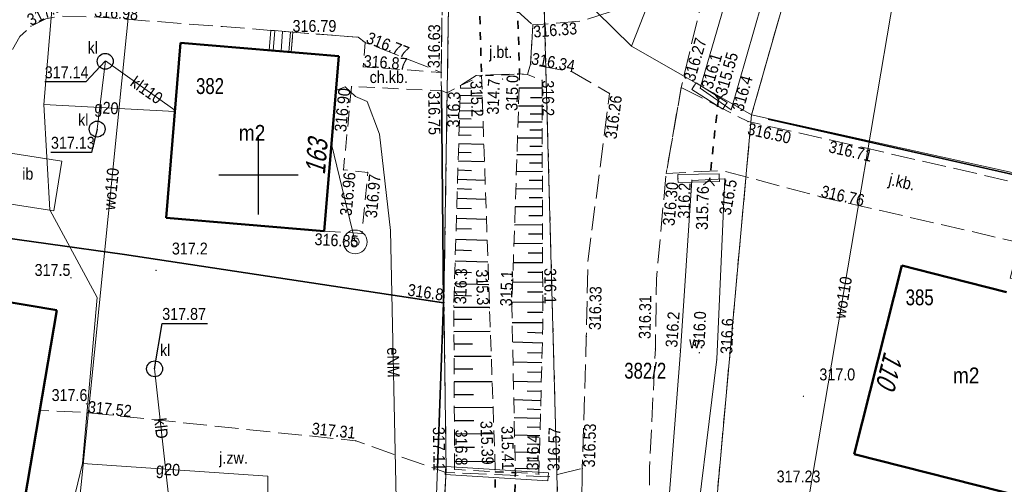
# Model space of a CAD drawing. Header units: metres. Extents: x 7523615 to 7533948, y 5492686 to 5502120.
# Tile 189 of 256: x 7531285 to 7531347, y 5496831 to 5496860. Entities that reach past the tile are written whole.
import ezdxf
from ezdxf.enums import TextEntityAlignment as Align

# ---------------------------------------------------------------- set-up
doc = ezdxf.new("R2010")
doc.units = ezdxf.units.M
for name, pattern in [('0.5_0.5', [1, 0.5, -0.5]), ('1.0_0.5', [1.5, 1, -0.5]), ('1.5_0.5', [2, 1.5, -0.5]), ('219-500', [0]), ('egkk-500', [2, 1.5, -0.5]), ('egug-500', [1, 0.5, -0.5]), ('otkz_500', [1, 0.5, -0.5]), ('otob_500', [0])]:
    doc.linetypes.add(name, pattern=pattern)
doc.layers.get('0').update_dxf_attribs({"color": 2, "lineweight": 5})
doc.styles.get("Standard").update_dxf_attribs({"font": 'Working1250', "width": 0.75})
doc.linetypes.add('902-500', pattern='A,3.75,0,[1,ksztalty.shx,S=0.5,R=0,X=0,Y=0],3.75', length=7.5)
doc.linetypes.add('otdn_500', pattern='A,5,0,[21,ksztalty.shx,S=0.5,R=0,X=-1,Y=0]', length=5)
doc.linetypes.add('otdn_500_short', pattern='A,2.5,0,[21,ksztalty.shx,S=0.5,R=0,X=-1,Y=0],0.5', length=3)

# ---------------------------------------------------------------- blocks, each defined once
blk = doc.blocks.new('203')
at = {"linetype": 'Continuous', "lineweight": 0}
h = blk.add_hatch(color=0, dxfattribs=at)
edge = h.paths.add_edge_path()
edge.add_arc((0, 0), 0.045, 0, 360)
blk = doc.blocks.new('PW01')
at = {"linetype": 'Continuous', "lineweight": 13}
h = blk.add_hatch(color=0, dxfattribs=at)
edge = h.paths.add_edge_path()
edge.add_arc((0, 0), 0.045, 0, 360)
blk = doc.blocks.new('US13')
at = {"color": 0, "linetype": 'Continuous', "lineweight": 13}
for radius in [0.75, 0.25]:
    blk.add_circle((0, 0), radius, dxfattribs=at)
blk = doc.blocks.new('IB05')
at = {"color": 0, "linetype": 'Continuous', "lineweight": 13}
for q in [(0.354, 0.354), (0.354, -0.354)]:
    blk.add_line((0, 0), q, dxfattribs=at)
blk = doc.blocks.new('SUKM')
at = {"color": 0, "linetype": 'Continuous'}
blk.add_circle((0, 0), 0.5, dxfattribs=at)
blk = doc.blocks.new('RAMKA500K')
at = {"color": 0}
for p, q in [((100, 97.5), (100, 102.5)), ((97.5, 100), (102.5, 100))]:
    blk.add_line(p, q, dxfattribs=at)

msp = doc.modelspace()

# ---------------------------------------------------------------- linework, layer by layer
at = {"layer": '000 Inne (niezydentyfikowane)', "color": 7, "linetype": 'CONTINUOUS', "lineweight": 25, "flags": 128}
for points in [[(7531312.72, 5496855.48), (7531313.4, 5496855.46)], [(7531317.86, 5496855.45), (7531316.42, 5496855.45)], [(7531312.69, 5496854.53), (7531313.4, 5496854.51)], [(7531312.7, 5496855.01), (7531314.09, 5496854.97)], [(7531317.86, 5496854.84), (7531317.13, 5496854.84)], [(7531312.67, 5496854.04), (7531314.13, 5496854)], [(7531317.87, 5496854.32), (7531316.38, 5496854.32)], [(7531317.87, 5496853.82), (7531317.12, 5496853.82)], [(7531312.66, 5496853.54), (7531313.4, 5496853.52)], [(7531317.87, 5496853.32), (7531316.35, 5496853.31)], [(7531312.64, 5496853.03), (7531314.16, 5496852.99)], [(7531317.87, 5496852.81), (7531317.1, 5496852.81)], [(7531312.61, 5496851.98), (7531314.2, 5496851.93)], [(7531312.63, 5496852.51), (7531313.4, 5496852.49)], [(7531317.87, 5496852.3), (7531316.31, 5496852.3)], [(7531312.59, 5496851.43), (7531313.4, 5496851.41)], [(7531317.87, 5496851.79), (7531317.09, 5496851.78)], [(7531312.58, 5496850.88), (7531314.24, 5496850.83)], [(7531317.88, 5496851.26), (7531316.28, 5496851.26)], [(7531317.88, 5496850.73), (7531317.07, 5496850.73)], [(7531312.56, 5496850.31), (7531313.41, 5496850.28)], [(7531317.88, 5496850.2), (7531316.24, 5496850.19)], [(7531312.54, 5496849.73), (7531314.27, 5496849.67)], [(7531317.88, 5496849.65), (7531317.05, 5496849.65)], [(7531312.52, 5496849.13), (7531313.41, 5496849.1)], [(7531317.88, 5496849.11), (7531316.21, 5496849.1)], [(7531312.51, 5496848.52), (7531314.32, 5496848.47)], [(7531317.88, 5496848.55), (7531317.04, 5496848.55)], [(7531312.49, 5496847.9), (7531313.41, 5496847.87)], [(7531317.89, 5496847.99), (7531316.17, 5496847.98)], [(7531312.47, 5496847.27), (7531314.36, 5496847.21)], [(7531317.89, 5496847.42), (7531317.02, 5496847.41)], [(7531312.45, 5496846.62), (7531313.41, 5496846.59)], [(7531317.89, 5496846.84), (7531316.13, 5496846.83)], [(7531312.43, 5496845.95), (7531314.4, 5496845.89)], [(7531317.89, 5496846.26), (7531317, 5496846.25)], [(7531312.41, 5496845.28), (7531313.42, 5496845.24)], [(7531317.89, 5496845.67), (7531316.09, 5496845.66)], [(7531312.39, 5496844.58), (7531314.45, 5496844.52)], [(7531317.9, 5496845.07), (7531316.98, 5496845.06)], [(7531312.36, 5496843.87), (7531313.42, 5496843.84)], [(7531317.9, 5496844.46), (7531316.05, 5496844.46)], [(7531317.9, 5496843.85), (7531316.97, 5496843.85)], [(7531317.9, 5496843.23), (7531316.01, 5496843.22)], [(7531312.34, 5496843.15), (7531314.5, 5496843.08)], [(7531312.32, 5496842.41), (7531313.42, 5496842.38)], [(7531317.9, 5496842.6), (7531316.95, 5496842.6)], [(7531312.3, 5496841.66), (7531314.55, 5496841.67)], [(7531317.91, 5496841.97), (7531315.97, 5496841.96)], [(7531312.3, 5496840.9), (7531313.44, 5496840.9)], [(7531317.91, 5496841.32), (7531316.94, 5496841.32)], [(7531312.31, 5496840.13), (7531314.6, 5496840.14)], [(7531317.91, 5496840.68), (7531315.98, 5496840.67)], [(7531317.9, 5496840.03), (7531316.94, 5496840.06)], [(7531312.31, 5496839.35), (7531313.47, 5496839.36)], [(7531317.88, 5496839.4), (7531316.01, 5496839.45)], [(7531312.32, 5496838.57), (7531314.66, 5496838.58)], [(7531317.86, 5496838.77), (7531316.94, 5496838.79)], [(7531312.32, 5496837.78), (7531313.5, 5496837.78)], [(7531317.85, 5496838.15), (7531316.03, 5496838.2)], [(7531317.83, 5496837.54), (7531316.94, 5496837.57)], [(7531312.32, 5496836.98), (7531314.72, 5496836.99)], [(7531317.82, 5496836.94), (7531316.06, 5496836.99)], [(7531312.33, 5496836.17), (7531313.54, 5496836.17)], [(7531317.78, 5496835.77), (7531316.08, 5496835.82)], [(7531317.8, 5496836.35), (7531316.93, 5496836.38)], [(7531312.33, 5496835.35), (7531314.77, 5496835.36)], [(7531317.77, 5496835.2), (7531316.93, 5496835.23)], [(7531317.75, 5496834.64), (7531316.11, 5496834.69)], [(7531312.34, 5496834.53), (7531313.57, 5496834.53)], [(7531317.74, 5496834.09), (7531316.93, 5496834.11)], [(7531312.34, 5496833.69), (7531314.83, 5496833.7)], [(7531317.72, 5496833.55), (7531316.13, 5496833.59)], [(7531312.34, 5496832.84), (7531313.6, 5496832.84)], [(7531317.71, 5496833.01), (7531316.93, 5496833.04)], [(7531317.7, 5496832.49), (7531316.15, 5496832.53)], [(7531312.35, 5496831.95), (7531314.9, 5496831.96)], [(7531317.67, 5496831.46), (7531316.17, 5496831.5)], [(7531317.68, 5496831.97), (7531316.92, 5496831.99)]]:
    msp.add_lwpolyline(points, dxfattribs=at)
at = {"layer": '217-kontur klasyfikacyjny', "color": 7, "linetype": 'egkk-500', "lineweight": 18, "flags": 128}
for points in [[(7531333.36, 5496861.88), (7531331.06, 5496853.78)], [(7531311.68, 5496841.96), (7531311.97, 5496860.64)], [(7531331.06, 5496853.78), (7531328.38, 5496824.2)], [(7531311.82, 5496831.42), (7531311.68, 5496841.96)], [(7531310.58, 5496808.02), (7531311.82, 5496831.42)]]:
    msp.add_lwpolyline(points, dxfattribs=at)
at = {"layer": '218-kontur użytku gruntowego', "color": 7, "linetype": 'egug-500', "lineweight": 18, "flags": 128}
for points in [[(7531317.92, 5496863.61), (7531318.88, 5496828.05)], [(7531333.36, 5496861.88), (7531331.06, 5496853.78)], [(7531311.68, 5496841.96), (7531311.97, 5496860.64)], [(7531331.06, 5496853.78), (7531328.38, 5496824.2)], [(7531311.82, 5496831.42), (7531311.68, 5496841.96)], [(7531310.58, 5496808.02), (7531311.82, 5496831.42)]]:
    msp.add_lwpolyline(points, dxfattribs=at)
at = {"layer": '219-działka ewidencyjna', "color": 3, "linetype": '219-500', "lineweight": 18, "flags": 128}
for points in [[(7531323.5, 5496858.1), (7531338.2, 5496895.45)], [(7531323.5, 5496858.1), (7531317.92, 5496863.61)], [(7531318.88, 5496828.05), (7531317.92, 5496863.61)], [(7531333.36, 5496861.88), (7531331.06, 5496853.78)], [(7531311.97, 5496860.64), (7531311.68, 5496841.96)], [(7531323.5, 5496858.1), (7531331.06, 5496853.78)], [(7531331.06, 5496853.78), (7531328.38, 5496824.2)], [(7531331.06, 5496853.78), (7531362.66, 5496846.78)], [(7531281.92, 5496846.32), (7531291.55, 5496844.98)], [(7531291.55, 5496844.98), (7531311.68, 5496841.96)], [(7531311.68, 5496841.96), (7531311.82, 5496831.42)], [(7531310.58, 5496808.02), (7531311.82, 5496831.42)]]:
    msp.add_lwpolyline(points, dxfattribs=at)
at = {"layer": '312-budynek ewidencyjny', "color": 7, "linetype": 'CONTINUOUS', "lineweight": 50, "flags": 128}
for points in [[(7531294.17, 5496847.28), (7531295.08, 5496858.31)], [(7531295.08, 5496858.31), (7531305.05, 5496857.48)], [(7531305.05, 5496857.48), (7531304.14, 5496846.45)], [(7531304.14, 5496846.45), (7531294.17, 5496847.28)], [(7531337.52, 5496832.4), (7531340.52, 5496844.28)], [(7531340.52, 5496844.28), (7531343.48, 5496843.53)], [(7531343.48, 5496843.53), (7531347.13, 5496842.61)], [(7531281.42, 5496842.47), (7531287.29, 5496841.48)], [(7531287.29, 5496841.48), (7531285.07, 5496828.37)], [(7531348.3, 5496829.68), (7531337.52, 5496832.4)]]:
    msp.add_lwpolyline(points, dxfattribs=at)
at = {"layer": '352-schody', "color": 7, "linetype": 'CONTINUOUS', "lineweight": 18, "flags": 128}
msp.add_lwpolyline([(7531300.67, 5496857.84), (7531300.77, 5496859.1), (7531302.16, 5496858.98), (7531302.06, 5496857.73)], close=True, dxfattribs=at)
msp.add_lwpolyline([(7531300.67, 5496857.84), (7531300.77, 5496859.1), (7531302.16, 5496858.98), (7531302.06, 5496857.73)], close=True, dxfattribs=at)
for points in [[(7531300.92, 5496857.82), (7531301.02, 5496859.078)], [(7531301.419, 5496857.781), (7531301.518, 5496859.035)], [(7531301.917, 5496857.741), (7531302.016, 5496858.992)]]:
    msp.add_lwpolyline(points, dxfattribs=at)
at = {"layer": 'brama', "color": 7, "linetype": 'otob_500', "lineweight": 18, "flags": 128}
msp.add_lwpolyline([(7531311.11, 5496827.06), (7531311.28, 5496831.52)], dxfattribs=at)
at = {"layer": 'chodnik', "color": 7, "linetype": '1.0_0.5', "lineweight": 18, "flags": 128}
msp.add_lwpolyline([(7531302.16, 5496858.98), (7531306.28, 5496858.67), (7531306.72, 5496858.33), (7531306.6, 5496856.8), (7531311.51, 5496856.45), (7531311.52, 5496855.3), (7531305.86, 5496855.56), (7531305.35, 5496850.31), (7531306.88, 5496850.15), (7531306.52, 5496846.31), (7531304.14, 5496846.45), (7531305.05, 5496857.48), (7531302.06, 5496857.73)], close=True, dxfattribs=at)
at = {"layer": 'inna budowla', "color": 7, "linetype": 'CONTINUOUS', "lineweight": 18, "flags": 128}
msp.add_lwpolyline([(7531284.25, 5496851.39), (7531287.61, 5496850.86), (7531287.11, 5496847.72), (7531283.75, 5496848.25)], close=True, dxfattribs=at)
at = {"layer": 'jezdnia', "color": 7, "linetype": '1.5_0.5', "lineweight": 18, "flags": 128}
for points in [[(7531286.58, 5497074.46), (7531291.49, 5497075.57), (7531291.37, 5497073.54), (7531290.77, 5497063.65), (7531290.43, 5497058.06), (7531292.55, 5497041.63), (7531298.28, 5497026.75), (7531304.36, 5497014.48), (7531310.31, 5497002.44), (7531312.92, 5496998.1), (7531314.08, 5496995.71), (7531319.54, 5496989.61), (7531326.18, 5496983.54), (7531333.51, 5496977.27), (7531341.3, 5496970.22), (7531346.98, 5496964.35), (7531350, 5496959.44), (7531352.3, 5496953.5), (7531353.24, 5496949.16), (7531353.45, 5496941.25), (7531352.45, 5496933.43), (7531351.1, 5496925.23), (7531349.5, 5496918.14), (7531347.66, 5496908.57), (7531341.05, 5496890.93), (7531338.69, 5496885.96), (7531334.22, 5496876.59), (7531333.45, 5496875.1), (7531330.32, 5496867.73), (7531328.92, 5496863.78), (7531327.8, 5496860.4), (7531326.63, 5496855.5), (7531325.68, 5496850.09), (7531325.07, 5496843.45), (7531325, 5496839.03), (7531324.63, 5496831.54), (7531324.63, 5496824.27), (7531324.69, 5496821.37), (7531325.21, 5496813.03), (7531325.79, 5496804.87), (7531326.23, 5496801.49), (7531326.16, 5496798.75), (7531325.95, 5496795.58), (7531320.64, 5496791.72), (7531321.92, 5496798.74), (7531321.89, 5496800.13), (7531320.84, 5496811.92), (7531320.33, 5496826.16), (7531320.39, 5496831.51), (7531320.65, 5496839.81), (7531320.75, 5496844.54), (7531322.11, 5496855.12), (7531319.75, 5496856.49), (7531317.14, 5496856.97), (7531317.28, 5496859.44), (7531320.39, 5496859.69), (7531323.15, 5496860.6), (7531324.09, 5496863.56), (7531326.04, 5496868.84), (7531329.16, 5496876.46), (7531329.88, 5496877.69), (7531339.15, 5496897.18), (7531341.16, 5496902.94), (7531340.36, 5496903.04), (7531343.47, 5496911.15), (7531345.25, 5496918.97), (7531347.83, 5496933.36), (7531348.86, 5496941.75), (7531348.66, 5496949), (7531347.62, 5496953.83), (7531345.78, 5496958.3), (7531342.82, 5496962.47), (7531337.73, 5496967.62), (7531323.57, 5496980.04), (7531317.26, 5496985.3), (7531310.18, 5496994.14), (7531306.92, 5496999.84), (7531300.26, 5497012.63), (7531294.26, 5497022.99), (7531287.2, 5497042.71), (7531285.67, 5497057.43)], [(7531311.58, 5496861.56), (7531311.51, 5496856.45), (7531306.72, 5496858.33), (7531306.28, 5496858.67), (7531302.16, 5496858.98), (7531300.77, 5496859.09), (7531297.73, 5496859.34), (7531289.63, 5496859.95), (7531287.58, 5496859.99), (7531286.59, 5496859.83), (7531285.66, 5496859.36), (7531284.95, 5496858.71), (7531284.44, 5496857.8), (7531283.69, 5496853.86), (7531283.23, 5496853.63), (7531278.34, 5496854.51), (7531278.93, 5496857.81), (7531279.92, 5496857.63), (7531280.24, 5496859.4), (7531280.63, 5496861.57), (7531279.64, 5496861.75), (7531281.46, 5496866.1), (7531282.38, 5496866.42), (7531289.02, 5496865.26)], [(7531317.28, 5496859.44), (7531317.14, 5496856.97), (7531316.95, 5496856.32), (7531316.45, 5496856.35), (7531313.72, 5496856.26), (7531312.72, 5496855.62), (7531311.87, 5496855.16), (7531311.52, 5496855.3), (7531311.51, 5496856.45), (7531311.58, 5496861.56), (7531312.45, 5496861.58), (7531313.93, 5496860.4), (7531316.32, 5496860.3)], [(7531326.63, 5496855.5), (7531330.84, 5496853.35), (7531335.99, 5496852.2), (7531361.92, 5496846.25), (7531370.11, 5496839.84), (7531369.3, 5496835.97), (7531368.19, 5496836.22), (7531361.44, 5496837.83), (7531359.04, 5496827.79), (7531353.5, 5496829.71), (7531351.48, 5496831.46), (7531349.41, 5496834.08), (7531351.3, 5496841.56), (7531348.25, 5496842.33), (7531348.47, 5496843.2), (7531347.35, 5496843.48), (7531347.62, 5496844.55), (7531347.9, 5496845.74), (7531335.38, 5496848.62), (7531329.21, 5496850.27), (7531325.68, 5496850.09)], [(7531294.73, 5496825), (7531293.45, 5496825.13), (7531293.33, 5496823.93), (7531290.51, 5496824.21), (7531285.5, 5496824.73), (7531285.07, 5496828.37), (7531286.22, 5496835.17), (7531289.22, 5496835.02), (7531306.13, 5496833.24), (7531311.79, 5496831.25), (7531318.25, 5496830.98), (7531320.39, 5496831.51), (7531320.33, 5496826.16), (7531318.22, 5496826.36), (7531313.42, 5496826.59), (7531310.56, 5496826.74), (7531306.62, 5496826.02), (7531306.72, 5496827.54), (7531305.98, 5496827.63), (7531303.2, 5496827.91), (7531295.1, 5496828.73)]]:
    msp.add_lwpolyline(points, close=True, dxfattribs=at)
at = {"layer": 'ogrodzenie trwałe', "color": 7, "linetype": '902-500', "lineweight": 35, "flags": 128}
for points in [[(7531311.52, 5496855.3), (7531311.66, 5496841.94)], [(7531429.02, 5496792.45), (7531436.11, 5496811.76), (7531372.98, 5496838.05), (7531362.38, 5496846.65), (7531332.1, 5496853.51)], [(7531311.28, 5496831.52), (7531311.66, 5496841.94), (7531291.55, 5496844.98), (7531281.92, 5496846.32)]]:
    msp.add_lwpolyline(points, dxfattribs=at)
at = {"layer": 'przepust', "color": 7, "linetype": '0.5_0.5', "lineweight": 35, "flags": 128}
for points in [[(7531313.93, 5496860.4), (7531316.32, 5496860.3), (7531316.45, 5496856.35), (7531314.05, 5496856.24)], [(7531314.83, 5496826.3), (7531314.92, 5496831.28), (7531316.18, 5496831.25), (7531316.08, 5496826.31)]]:
    msp.add_lwpolyline(points, close=True, dxfattribs=at)
at = {"layer": 'przepust', "color": 7, "linetype": 'otkz_500', "lineweight": 35, "flags": 128}
msp.add_lwpolyline([(7531328.97, 5496854.77), (7531328.42, 5496849.69)], dxfattribs=at)
at = {"layer": 'przewód elektroenergetyczny podziemny', "color": 7, "linetype": 'CONTINUOUS', "lineweight": 18, "flags": 128}
msp.add_lwpolyline([(7531304.87, 5496855.31), (7531305.45, 5496855.54), (7531306.11, 5496854.93), (7531306.84, 5496854.61), (7531307.62, 5496852.55), (7531308.32, 5496846.49), (7531308.71, 5496827.59), (7531306.26, 5496810.92), (7531302.87, 5496803.95), (7531301.41, 5496803.44), (7531300.92, 5496802.87), (7531301.52, 5496801.95), (7531302.18, 5496800.74)], dxfattribs=at)
at = {"layer": 'przewód gazowy', "color": 7, "linetype": 'CONTINUOUS', "lineweight": 18, "flags": 128}
for points in [[(7531299.23, 5496996.7), (7531300.58, 5496991.09), (7531296.89, 5496964.04), (7531294.42, 5496944.17), (7531290.2, 5496917.11), (7531290.01, 5496903.84), (7531287.51, 5496885.28), (7531287.3, 5496864.12), (7531286.48, 5496854.43), (7531286.84, 5496847.79), (7531289.83, 5496842.28), (7531288.9, 5496831.82), (7531284.16, 5496812.16), (7531272.87, 5496782.85), (7531267.99, 5496767.95), (7531254.22, 5496718.5)], [(7531294.72, 5496853.98), (7531286.48, 5496854.43)], [(7531288.9, 5496831.82), (7531300.59, 5496831.01), (7531300.59, 5496828.17)]]:
    msp.add_lwpolyline(points, dxfattribs=at)
at = {"layer": 'przewód kanalizacyjny', "color": 7, "linetype": 'CONTINUOUS', "lineweight": 18, "flags": 128}
for points in [[(7531294.73, 5496854.08), (7531290.35, 5496857.18), (7531289.83, 5496852.88)], [(7531294.79, 5496825.64), (7531293.45, 5496837.78)]]:
    msp.add_lwpolyline(points, dxfattribs=at)
at = {"layer": 'przewód wodociągowy', "color": 7, "linetype": 'CONTINUOUS', "lineweight": 18, "flags": 128}
for points in [[(7531246.29, 5496678.83), (7531251.96, 5496692.76), (7531261.19, 5496714.26), (7531275.7, 5496749.1), (7531281.59, 5496787.03), (7531287.11, 5496813.4), (7531292.82, 5496870.11), (7531293.85, 5496869.86), (7531304.7, 5496867.89), (7531339.78, 5496861.81), (7531340.1, 5496861.68)], [(7531339.18, 5496783.99), (7531342.98, 5496803.93), (7531343.36, 5496807.81), (7531343.21, 5496821.19), (7531339.03, 5496822.53), (7531333.83, 5496824.69), (7531340.02, 5496861.25), (7531340.1, 5496861.68)], [(7531304.59, 5496851.93), (7531306.09, 5496845.77)]]:
    msp.add_lwpolyline(points, dxfattribs=at)
at = {"layer": 'rzędna-Atr2', "color": 7, "flags": 128}
for points in [[(7531290.34, 5496857.15), (7531289.12, 5496855.85), (7531286.527, 5496855.85)], [(7531289.83, 5496852.88), (7531289.48, 5496851.41), (7531286.919, 5496851.41)], [(7531293.45, 5496837.78), (7531293.93, 5496840.63), (7531296.789, 5496840.63)]]:
    msp.add_lwpolyline(points, dxfattribs=at)
at = {"layer": 'rów przydrożny (poligon)', "color": 7, "linetype": 'CONTINUOUS', "lineweight": 18, "flags": 128}
for points in [[(7531327.83, 5496855.46), (7531330.08, 5496863.18), (7531335.21, 5496874.58), (7531336.92, 5496873.81), (7531332.19, 5496862.52), (7531329.77, 5496854.1)], [(7531327.3, 5496849.65), (7531329.38, 5496849.74), (7531328.87, 5496838.39), (7531327.26, 5496825.24), (7531325.56, 5496825.62), (7531326.58, 5496838.92)]]:
    msp.add_lwpolyline(points, close=True, dxfattribs=at)
at = {"layer": 'skarpa nieumocniona', "color": 7, "linetype": '1.0_0.5', "lineweight": 18, "flags": 128}
for points in [[(7531316.45, 5496856.35), (7531316.95, 5496856.32), (7531317.86, 5496855.95), (7531317.91, 5496840.49), (7531317.66, 5496831.15), (7531316.18, 5496831.25), (7531315.98, 5496840.64), (7531315.96, 5496841.71)], [(7531316.45, 5496856.35), (7531316.95, 5496856.32), (7531317.86, 5496855.95), (7531317.91, 5496840.49), (7531317.66, 5496831.15), (7531316.18, 5496831.25), (7531315.98, 5496840.64), (7531315.96, 5496841.71)], [(7531312.35, 5496831.45), (7531312.3, 5496841.74), (7531312.72, 5496855.62), (7531314.05, 5496856.24), (7531314.55, 5496841.63), (7531314.57, 5496841.07), (7531314.92, 5496831.28)], [(7531312.35, 5496831.45), (7531312.3, 5496841.74), (7531312.72, 5496855.62), (7531314.05, 5496856.24), (7531314.55, 5496841.63), (7531314.57, 5496841.07), (7531314.92, 5496831.28)]]:
    msp.add_lwpolyline(points, close=True, dxfattribs=at)
at = {"layer": 'ściana oporowa (linia)', "color": 0, "lineweight": 18}
for p, q in [((7531327.564, 5496855.792), (7531327.43, 5496855.58)), ((7531327.564, 5496855.792), (7531329.514, 5496854.561)), ((7531329.514, 5496854.561), (7531329.38, 5496854.35)), ((7531326.414, 5496850.01), (7531329.024, 5496850.07)), ((7531329.024, 5496850.07), (7531329.03, 5496849.82)), ((7531326.414, 5496850.01), (7531326.42, 5496849.76)), ((7531311.796, 5496831.629), (7531311.78, 5496831.38)), ((7531311.796, 5496831.629), (7531318.265, 5496831.23)), ((7531318.265, 5496831.23), (7531318.25, 5496830.98))]:
    msp.add_line(p, q, dxfattribs=at)
at = {"layer": 'ściana oporowa (linia)', "color": 0, "linetype": 'otdn_500_short', "lineweight": 18}
for p, q in [((7531327.296, 5496855.368), (7531327.43, 5496855.58)), ((7531327.296, 5496855.368), (7531329.246, 5496854.138)), ((7531329.246, 5496854.138), (7531329.38, 5496854.35)), ((7531326.426, 5496849.51), (7531326.42, 5496849.76)), ((7531326.426, 5496849.51), (7531329.036, 5496849.57)), ((7531329.036, 5496849.57), (7531329.03, 5496849.82))]:
    msp.add_line(p, q, dxfattribs=at)
at = {"layer": 'ściana oporowa (linia)', "color": 0, "linetype": 'otdn_500', "lineweight": 18}
for p, q in [((7531311.765, 5496831.13), (7531311.78, 5496831.38)), ((7531311.765, 5496831.13), (7531318.235, 5496830.731)), ((7531318.235, 5496830.731), (7531318.25, 5496830.98))]:
    msp.add_line(p, q, dxfattribs=at)

# ---------------------------------------------------------------- block references
at = {"layer": '203-punkt graniczny', "color": 3, "linetype": 'CONTINUOUS', "lineweight": 18}
for p in [(7531323.5, 5496858.1), (7531331.06, 5496853.78), (7531291.55, 5496844.98), (7531311.68, 5496841.96), (7531311.82, 5496831.42)]:
    msp.add_blockref('203', p, dxfattribs=at)
at = {"layer": 'osadnik  szambo', "color": 7, "linetype": 'CONTINUOUS', "lineweight": 18}
for p in [(7531290.34, 5496857.15), (7531289.83, 5496852.88), (7531293.45, 5496837.78)]:
    msp.add_blockref('SUKM', p, dxfattribs=at)
at = {"layer": 'pikieta naturalna', "color": 7, "linetype": 'CONTINUOUS', "lineweight": 13}
for p in [(7531314.05, 5496856.24), (7531316.45, 5496856.35), (7531312.72, 5496855.62), (7531315.37, 5496856.03), (7531317.86, 5496855.95), (7531327.83, 5496855.46), (7531329.77, 5496854.1), (7531327.3, 5496849.65), (7531329.38, 5496849.74), (7531293.54, 5496843.98), (7531288.18, 5496843.51), (7531311.68, 5496841.97), (7531317.95, 5496841.99), (7531312.3, 5496841.74), (7531314.55, 5496841.63), (7531315.96, 5496841.71), (7531326.58, 5496838.92), (7531327.77, 5496838.79), (7531328.87, 5496838.39), (7531334.33, 5496836.05), (7531289.16, 5496835.57), (7531312.35, 5496831.45), (7531317.66, 5496831.15)]:
    msp.add_blockref('PW01', p, dxfattribs=at)
at = {"layer": 'pikieta sztuczna', "color": 7, "linetype": 'CONTINUOUS', "lineweight": 13}
for p in [(7531285.66, 5496859.36), (7531317.28, 5496859.44), (7531302.14, 5496859), (7531306.72, 5496858.33), (7531317.14, 5496856.97), (7531306.6, 5496856.8), (7531311.51, 5496856.45), (7531305.86, 5496855.56), (7531311.52, 5496855.3), (7531322.11, 5496855.12), (7531327.43, 5496855.58), (7531328.97, 5496854.77), (7531330.84, 5496853.35), (7531335.99, 5496852.2), (7531305.35, 5496850.31), (7531306.88, 5496850.15), (7531326.42, 5496849.76), (7531328.42, 5496849.69), (7531335.38, 5496848.62), (7531306.52, 5496846.31), (7531320.65, 5496839.81), (7531325, 5496839.03), (7531289.22, 5496835.02), (7531306.13, 5496833.24), (7531320.39, 5496831.51), (7531311.78, 5496831.38), (7531314.92, 5496831.28), (7531316.18, 5496831.25), (7531318.25, 5496830.98)]:
    msp.add_blockref('PW01', p, dxfattribs=at)
at = {"layer": 'przepust', "color": 7, "linetype": 'CONTINUOUS', "lineweight": 35}
for p, rotation in [((7531328.97, 5496854.77), 443.821), ((7531328.42, 5496849.69), 263.821)]:
    msp.add_blockref('IB05', p, dxfattribs=dict(at, rotation=rotation))
at = {"layer": 'rzędna', "color": 7, "linetype": 'CONTINUOUS', "lineweight": 18}
for p in [(7531290.34, 5496857.15), (7531289.83, 5496852.88), (7531293.45, 5496837.78)]:
    msp.add_blockref('PW01', p, dxfattribs=at)
at = {"layer": 'studnia zwykła', "color": 7, "linetype": 'CONTINUOUS', "lineweight": 18}
msp.add_blockref('US13', (7531306.09, 5496845.77), dxfattribs=at)
at = {"layer": 'Wstawianie ramki sekcyjnej z opisem', "color": 7, "linetype": 'CONTINUOUS', "lineweight": 13}
msp.add_blockref('RAMKA500K', (7531200, 5496750), dxfattribs=at)

# ---------------------------------------------------------------- texts
at = {"layer": '211-numer działki ewidencyjnej', "color": 3, "linetype": 'CONTINUOUS', "lineweight": 18, "width": 0.79}
msp.add_text('382/2', height=1, dxfattribs=at).set_placement((7531323.04, 5496838.16), align=Align.TOP_LEFT)
at = {"layer": '238-Punkt adresowy budynku', "color": 7, "linetype": 'CONTINUOUS', "lineweight": 25, "oblique": 15, "width": 0.79}
for s, rotation, p in [('163', 85.279, (7531304.27, 5496851.07)), ('110', 255.826, (7531339.16, 5496837.86))]:
    msp.add_text(s, height=1.25, rotation=rotation, dxfattribs=at).set_placement(p, align=Align.CENTER)
at = {"layer": '312-oznaczenie budynku ewidencyjnego', "color": 7, "linetype": 'CONTINUOUS', "lineweight": 18, "width": 0.79}
for s, p in [('382', (7531296.06, 5496855.09)), ('385', (7531340.77, 5496841.78))]:
    msp.add_text(s, height=1, dxfattribs=at).set_placement(p)
at = {"layer": '312-oznaczenie budynku ewidencyjnego-Atr117', "color": 7, "width": 0.9}
for p in [(7531299.59, 5496852.64), (7531344.58, 5496837.36)]:
    msp.add_text('m2', height=1, dxfattribs=at).set_placement(p, align=Align.MIDDLE_CENTER)
at = {"layer": 'chodnik-Atr17', "color": 7, "width": 0.9}
msp.add_text('ch.kb.', height=0.75, dxfattribs=at).set_placement((7531307, 5496855.78))
at = {"layer": 'inna budowla-Atr17', "color": 7, "width": 0.9}
msp.add_text('ib', height=0.75, dxfattribs=at).set_placement((7531285.11, 5496849.69))
at = {"layer": 'jezdnia-Atr17', "color": 7, "width": 0.9}
for s, p in [('j.bt.', (7531314.53, 5496857.36)), ('j.zw.', (7531297.52, 5496831.8))]:
    msp.add_text(s, height=0.75, dxfattribs=at).set_placement(p)
msp.add_text('j.kb.', height=0.75, rotation=347.045, dxfattribs=at).set_placement((7531339.65, 5496849.37))
at = {"layer": 'osadnik  szambo-Atr17', "color": 7, "width": 0.9}
for p in [(7531289.23, 5496857.63), (7531293.79, 5496838.58)]:
    msp.add_text('kl', height=0.75, dxfattribs=at).set_placement(p)
msp.add_text('kl', height=0.75, dxfattribs=at).set_placement((7531288.63, 5496853.46), align=Align.MIDDLE_LEFT)
at = {"layer": 'pikieta naturalna-Atr2', "color": 7, "width": 0.9}
for s, rotation, p in [('316.1', 73.751, (7531328.59, 5496855.35)), ('315.0', 88.083, (7531316.31, 5496854.02)), ('315.2', 271.96, (7531313.34, 5496855.9)), ('314.7', 88.083, (7531315.13, 5496853.78)), ('316.2', 270.369, (7531317.86, 5496855.95)), ('316.4', 73.964, (7531330.52, 5496853.94)), ('316.3', 88.266, (7531312.63, 5496852.97)), ('316.2', 88.456, (7531327.16, 5496847.23)), ('316.5', 79.523, (7531329.74, 5496847.41)), ('316.3', 88.266, (7531313.08, 5496841.84)), ('315.3', 271.96, (7531313.69, 5496844.03)), ('315.1', 88.083, (7531315.96, 5496841.71)), ('316.1', 270.369, (7531318, 5496844.12)), ('316.8', 351.495, (7531309.35, 5496842.4)), ('316.0', 87.427, (7531328.1, 5496839.13)), ('316.2', 86.161, (7531326.38, 5496839.1)), ('316.6', 87.427, (7531329.84, 5496838.69)), ('316.8', 270.278, (7531312.4, 5496833.95)), ('316.4', 88.467, (7531317.63, 5496831.37))]:
    msp.add_text(s, height=0.75, rotation=rotation, dxfattribs=at).set_placement(p)
for s, p in [('317.2', (7531294.54, 5496844.98)), ('317.5', (7531285.89, 5496843.63)), ('317.0', (7531335.33, 5496837.05)), ('317.6', (7531286.96, 5496835.75))]:
    msp.add_text(s, height=0.75, dxfattribs=at).set_placement(p)
at = {"layer": 'pikieta sztuczna-Atr2', "color": 7, "width": 0.9}
for s, rotation, p in [('317.12', 26.81, (7531285.66, 5496859.36)), ('316.98', 355.693, (7531289.63, 5496859.95)), ('316.63', 89.215, (7531311.41, 5496856.71)), ('316.33', 4.596, (7531317.34, 5496858.64)), ('316.77', 338.571, (7531306.72, 5496858.33)), ('316.27', 73.751, (7531327.47, 5496855.83)), ('316.87', 355.923, (7531306.6, 5496856.8)), ('316.34', 349.579, (7531317.14, 5496856.97)), ('315.55', 73.964, (7531329.47, 5496854.93)), ('316.90', 84.451, (7531305.52, 5496852.67)), ('316.75', 270.688, (7531310.68, 5496855.26)), ('316.26', 82.675, (7531322.55, 5496852.21)), ('316.50', 347.412, (7531330.75, 5496852.55)), ('316.71', 347.076, (7531335.87, 5496851.43)), ('316.96', 84.644, (7531305.86, 5496847.38)), ('316.97', 84.644, (7531307.45, 5496847.25)), ('316.30', 84.751, (7531326.2, 5496846.76)), ('315.76', 88.456, (7531328.3, 5496846.52)), ('316.76', 347.045, (7531335.38, 5496848.62)), ('316.85', 356.633, (7531303.51, 5496845.58)), ('316.33', 88.789, (7531321.56, 5496840.21)), ('316.31', 89.093, (7531324.7, 5496839.65)), ('317.52', 353.991, (7531289.22, 5496835.02)), ('317.31', 353.991, (7531303.32, 5496833.66)), ('317.11', 270.76, (7531310.98, 5496834.11)), ('315.39', 272.047, (7531313.97, 5496834.49)), ('315.41', 271.204, (7531315.29, 5496834.17)), ('316.57', 88.467, (7531318.95, 5496831.32)), ('316.53', 88.417, (7531321.19, 5496831.56))]:
    msp.add_text(s, height=0.75, rotation=rotation, dxfattribs=at).set_placement(p)
msp.add_text('316.79', height=0.75, dxfattribs=at).set_placement((7531302.14, 5496859))
at = {"layer": 'przewód elektroenergetyczny podziemny-Atr1', "color": 7, "width": 0.9}
msp.add_text('eNM', height=0.75, rotation=-88.818, dxfattribs=at).set_placement((7531308.47, 5496839.13), align=Align.MIDDLE_LEFT)
at = {"layer": 'przewód gazowy-Atr1', "color": 7, "width": 0.9}
for rotation, p in [(-3.126, (7531289.67, 5496854.26)), (-3.964, (7531293.55, 5496831.5))]:
    msp.add_text('g20', height=0.75, rotation=rotation, dxfattribs=at).set_placement(p, align=Align.MIDDLE_LEFT)
at = {"layer": 'przewód kanalizacyjny-Atr1', "color": 7, "width": 0.9}
for s, rotation, p in [('kl110', -35.289, (7531292.07, 5496855.96)), ('klD', -83.701, (7531293.79, 5496834.68))]:
    msp.add_text(s, height=0.75, rotation=rotation, dxfattribs=at).set_placement(p, align=Align.MIDDLE_LEFT)
at = {"layer": 'przewód wodociągowy-Atr1', "color": 7, "width": 0.9}
for rotation, p in [(84.251, (7531290.71, 5496849.11)), (80.39, (7531336.81, 5496842.27))]:
    msp.add_text('wo110', height=0.75, rotation=rotation, dxfattribs=at).set_placement(p, align=Align.MIDDLE_CENTER)
at = {"layer": 'rzędna-Atr2', "color": 7, "width": 0.9}
for s, p in [('317.14', (7531286.527, 5496855.857)), ('317.13', (7531286.919, 5496851.418)), ('317.87', (7531293.93, 5496840.638)), ('317.23', (7531332.64, 5496830.397))]:
    msp.add_text(s, height=0.75, dxfattribs=at).set_placement(p, align=Align.BOTTOM_LEFT)
at = {"layer": 'rów przydrożny (poligon)-Atr17', "color": 7, "width": 0.9}
msp.add_text('w.', height=0.75, dxfattribs=at).set_placement((7531327.13, 5496839.06))

doc.saveas('drawing.dxf')
